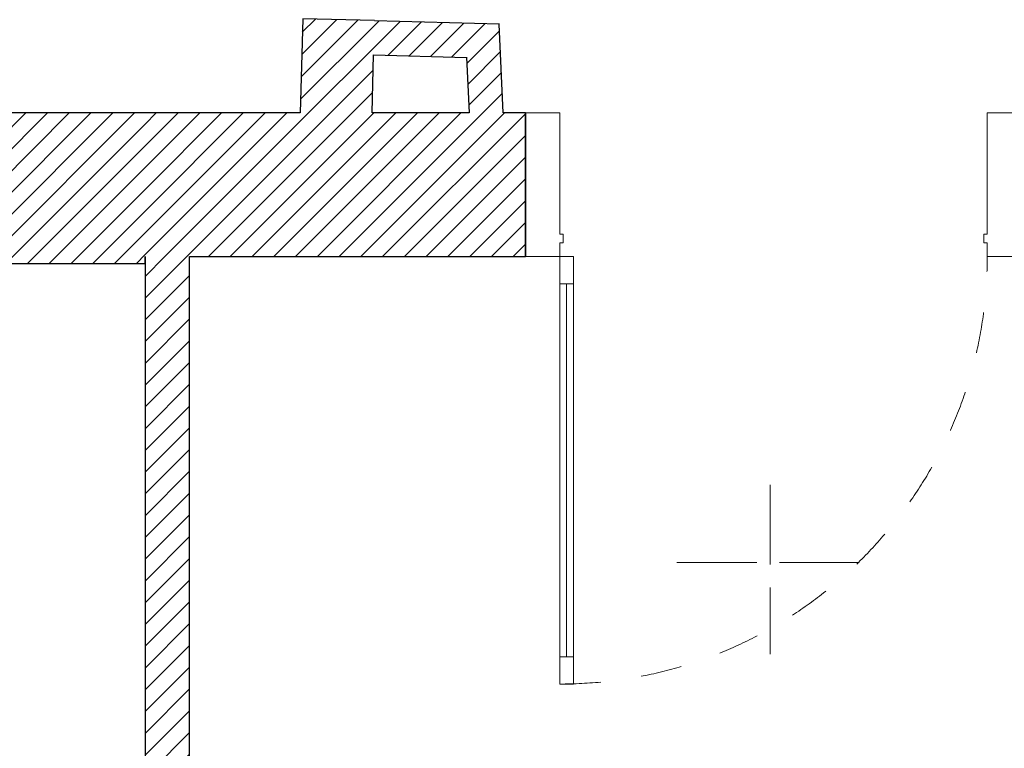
# Model space of a CAD drawing. Header units: millimetres. Extents: x 27262 to 215252, y 16288 to 306312.
# Tile 61 of 76: x 146306 to 148465, y 176570 to 178169. Entities that reach past the tile are written whole.
import ezdxf

# ---------------------------------------------------------------- set-up
doc = ezdxf.new("R2010")
doc.units = ezdxf.units.MM
doc.linetypes.add('Krawędzie ukryte', pattern=[225, 175, -50])
doc.linetypes.add('Przerywana', pattern=[240, 120, -120])
for name, color, linetype in [('Drzwi ArchiCAD', 252, 'Continuous'), ('KR_INW', 252, 'Continuous'), ('ROZBUDOWA_NOWE_DZIAŁOWE', 252, 'Continuous')]:
    doc.layers.add(name, color=color, linetype=linetype)
for name, color, linetype, lineweight in [('Drzwi ArchiCAD_Nr_pióra__24', 252, 'Continuous', 15), ('Drzwi ArchiCAD_Nr_pióra__27', 252, 'Continuous', 25), ('Drzwi ArchiCAD_Nr_pióra__4', 252, 'Continuous', 13), ('KR_INW_Nr_pióra__101', 252, 'Continuous', 5), ('KR_INW_Nr_pióra__27', 252, 'Continuous', 25), ('PRZEDBUOWA_PUNKTY_OŚW_Nr_pióra__48', 252, 'Continuous', 15), ('ROZBUDOWA_NOWE_DZIAŁOWE_Nr_pióra__27', 252, 'Continuous', 25)]:
    doc.layers.add(name, color=color, linetype=linetype, lineweight=lineweight)
doc.layers.get('ROZBUDOWA_NOWE_DZIAŁOWE').off()
pattern_1 = [(45, (0, 0), (-31.819804, 31.819804), [])]

# ---------------------------------------------------------------- blocks, each defined once
blk = doc.blocks.new('Ściana_9', base_point=(215880.3, 113397.6))
at = {"layer": 'KR_INW_Nr_pióra__101', "linetype": 'Continuous'}
h = blk.add_hatch(dxfattribs=at)
h.set_pattern_fill('CEGŁA_LICÓWKA', color=256, style=0, pattern_type=2)
h.set_pattern_definition(pattern_1)
h.paths.add_polyline_path([(215880.3, 113397.6), (215880.3, 115166.8), (215750.3, 115166.8), (215750.3, 113397.6)])
at = {"layer": 'KR_INW_Nr_pióra__27', "linetype": 'Continuous', "flags": 128}
for points in [[(215750.3, 115166.8), (215750.3, 113397.6)], [(215880.3, 113397.6), (215880.3, 115166.8)]]:
    blk.add_lwpolyline(points, dxfattribs=at)
blk = doc.blocks.new('Ściana_11', base_point=(216203.5, 115586.8))
at = {"layer": 'KR_INW_Nr_pióra__101', "linetype": 'Continuous'}
h = blk.add_hatch(dxfattribs=at)
h.set_pattern_fill('CEGŁA_LICÓWKA', color=256, style=0, pattern_type=2)
h.set_pattern_definition(pattern_1)
h.paths.add_polyline_path([(216413.5, 115586.8), (216420.8, 115856.8), (216210.8, 115862.5), (216203.5, 115586.8)])
at = {"layer": 'KR_INW_Nr_pióra__27', "linetype": 'Continuous', "flags": 128}
for points in [[(216210.8, 115862.5), (216203.5, 115586.8)], [(216420.8, 115856.8), (216210.8, 115862.5)], [(216420.8, 115856.8), (216420.8, 115856.8)], [(216413.5, 115586.8), (216418.1, 115756.8)]]:
    blk.add_lwpolyline(points, dxfattribs=at)
blk = doc.blocks.new('Ściana_17', base_point=(215750.3, 115586.8))
at = {"layer": 'KR_INW_Nr_pióra__101', "linetype": 'Continuous'}
h = blk.add_hatch(dxfattribs=at)
h.set_pattern_fill('CEGŁA_LICÓWKA', color=256, style=0, pattern_type=2)
h.set_pattern_definition(pattern_1)
h.paths.add_polyline_path([(215750.3, 115166.8), (216862.4, 115166.8), (216862.4, 115586.8), (215750.3, 115586.8)])
at = {"layer": 'KR_INW_Nr_pióra__27', "linetype": 'Continuous', "flags": 128}
for points in [[(216203.5, 115586.8), (215750.3, 115586.8)], [(216697.3, 115586.8), (216413.5, 115586.8)], [(216862.4, 115586.8), (216797.4, 115586.8)], [(216862.4, 115166.8), (216862.4, 115586.8)], [(215880.3, 115166.8), (216862.4, 115166.8)]]:
    blk.add_lwpolyline(points, dxfattribs=at)
blk = doc.blocks.new('Ściana_29', base_point=(216210.8, 115862.5))
at = {"layer": 'KR_INW_Nr_pióra__101', "linetype": 'Continuous'}
h = blk.add_hatch(dxfattribs=at)
h.set_pattern_fill('CEGŁA_LICÓWKA', color=256, style=0, pattern_type=2)
h.set_pattern_definition(pattern_1)
h.paths.add_polyline_path([(216418.1, 115756.8), (216690, 115749.5), (216785.8, 115846.9), (216420.8, 115856.8)])
at = {"layer": 'KR_INW_Nr_pióra__27', "linetype": 'Continuous', "flags": 128}
for points in [[(216785.8, 115846.9), (216420.8, 115856.8)], [(216418.1, 115756.8), (216690, 115749.5)]]:
    blk.add_lwpolyline(points, dxfattribs=at)
blk = doc.blocks.new('Ściana_30', base_point=(216785.8, 115846.9))
at = {"layer": 'KR_INW_Nr_pióra__101', "linetype": 'Continuous'}
h = blk.add_hatch(dxfattribs=at)
h.set_pattern_fill('CEGŁA_LICÓWKA', color=256, style=0, pattern_type=2)
h.set_pattern_definition(pattern_1)
h.paths.add_polyline_path([(216690, 115749.5), (216697.3, 115586.8), (216797.4, 115586.8), (216785.8, 115846.9)])
at = {"layer": 'KR_INW_Nr_pióra__27', "linetype": 'Continuous', "flags": 128}
for points in [[(216797.4, 115586.8), (216785.8, 115846.9)], [(216690, 115749.5), (216697.3, 115586.8)]]:
    blk.add_lwpolyline(points, dxfattribs=at)
blk = doc.blocks.new('Ściana_133', base_point=(215056.7, 115586.8))
at = {"layer": 'KR_INW_Nr_pióra__101', "linetype": 'Continuous'}
h = blk.add_hatch(dxfattribs=at)
h.set_pattern_fill('CEGŁA_LICÓWKA', color=256, style=0, pattern_type=2)
h.set_pattern_definition(pattern_1)
h.paths.add_polyline_path([(215056.7, 115146.8), (215750.3, 115146.8), (215750.3, 115586.8), (215056.7, 115586.8)])
at = {"layer": 'KR_INW_Nr_pióra__27', "linetype": 'Continuous', "flags": 128}
for points in [[(215750.3, 115586.8), (215056.7, 115586.8)], [(215750.3, 115146.8), (215750.3, 115166.8)], [(215056.7, 115146.8), (215750.3, 115146.8)]]:
    blk.add_lwpolyline(points, dxfattribs=at)
blk = doc.blocks.new('Drzwi sklepowe 19')
at = {"layer": 'Drzwi ArchiCAD_Nr_pióra__24', "linetype": 'Continuous'}
for p, q in [((-725, -420), (-725, 0)), ((-725, 0), (-625, 0)), ((-625, 0), (-625, -40)), ((625, -40), (625, 0)), ((625, 0), (725, 0)), ((725, 0), (725, -420)), ((-615, -40), (-625, -40)), ((-615, -65.4), (-615, -40)), ((625, -40), (615, -40)), ((615, -40), (615, -65.4)), ((-625, -65.4), (-625, -420)), ((-625, -65.4), (-615, -65.4)), ((615, -65.4), (625, -65.4)), ((625, -420), (625, -65.4)), ((-625, -420), (-725, -420)), ((725, -420), (625, -420))]:
    blk.add_line(p, q, dxfattribs=at)
at = {"layer": 'Drzwi ArchiCAD_Nr_pióra__27', "linetype": 'Continuous'}
for p, q in [((-725, -420), (-725, 0)), ((725, -420), (725, 0))]:
    blk.add_line(p, q, dxfattribs=at)
at = {"layer": 'Drzwi ArchiCAD_Nr_pióra__4', "linetype": 'Continuous'}
for p, q in [((585, 1170), (585, 1250)), ((585, 1250), (625, 1250)), ((625, 1250), (625, 1170)), ((585, 1170), (605, 1170)), ((585, 80), (585, 1170)), ((625, 1170), (585, 1170)), ((605, 1170), (625, 1170)), ((605, 80), (605, 1170)), ((605, 1170), (605, 80)), ((605, 1170), (605, 80)), ((625, 1170), (625, 80)), ((605, 80), (585, 80)), ((585, 0), (585, 80)), ((585, 80), (625, 80)), ((625, 80), (605, 80)), ((625, 80), (625, 0)), ((625, 0), (585, 0))]:
    blk.add_line(p, q, dxfattribs=at)
at = {"layer": 'Drzwi ArchiCAD_Nr_pióra__4', "linetype": 'Przerywana'}
blk.add_arc((625, 0), 1250, 90, 180, dxfattribs=at)
blk = doc.blocks.new('Ściana_137', base_point=(216862.4, 115586.8))
at = {"layer": 'ROZBUDOWA_NOWE_DZIAŁOWE_Nr_pióra__27', "linetype": 'Continuous'}
for p, q in [((216862.4, 115586.8), (216862.4, 115166.8)), ((218312.4, 115586.8), (218312.4, 115166.8))]:
    blk.add_line(p, q, dxfattribs=at)
at = {"layer": 'Drzwi ArchiCAD', "color": 104, "linetype": 'Continuous', "lineweight": 13, "true_color": 0x029e21, "zscale": 1000, "rotation": 180}
blk.add_blockref('Drzwi sklepowe 19', (217587.4, 115166.8), dxfattribs=at)

msp = doc.modelspace()

# ---------------------------------------------------------------- linework, layer by layer
at = {"layer": 'PRZEDBUOWA_PUNKTY_OŚW_Nr_pióra__48', "color": 252, "linetype": 'Krawędzie ukryte'}
for p, q in [((147952, 177148.4), (147952, 176776.9)), ((147747.2, 176977.9), (148155.4, 176977.9))]:
    msp.add_line(p, q, dxfattribs=at)

# ---------------------------------------------------------------- block references
at = {"layer": 'KR_INW', "color": 252, "xscale": 0.75, "yscale": 0.75, "zscale": 0.75}
for name, p in [('Ściana_11', (146921.1, 177963.9)), ('Ściana_29', (146926.6, 178170.6)), ('Ściana_30', (147357.8, 178159)), ('Ściana_133', (146061, 177963.9)), ('Ściana_17', (146581.2, 177963.9)), ('Ściana_9', (146678.7, 176322))]:
    msp.add_blockref(name, p, dxfattribs=at)
at = {"layer": 'ROZBUDOWA_NOWE_DZIAŁOWE', "color": 252, "xscale": 0.75, "yscale": 0.75, "zscale": 0.75}
msp.add_blockref('Ściana_137', (147415.3, 177963.9), dxfattribs=at)

doc.saveas('drawing.dxf')
